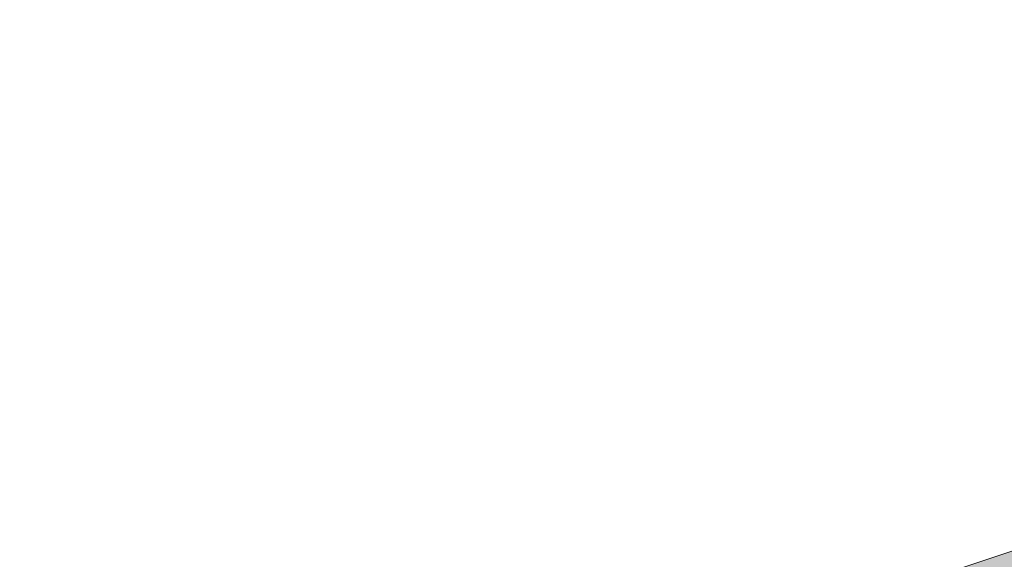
# Model space of a CAD drawing. Header units: metres. Extents: x 190798 to 192239, y 307689 to 310000.
# Tile 27 of 107: x 191159 to 191208, y 309499 to 309526. Entities that reach past the tile are written whole.
import ezdxf

# ---------------------------------------------------------------- set-up
doc = ezdxf.new("R2010")
doc.units = ezdxf.units.M
doc.layers.add('B-WE-OG-INFO_EIS VOORZORGSMAATREGEL_ENEXIS NETBEHEER BV-GV', color=7, linetype='Continuous', lineweight=18, true_color=0xfa194b)
doc.layers.add('B-WE-OG-INFO_EIS VOORZORGSMAATREGEL_ENEXIS NETBEHEER BV-V', color=7, linetype='Continuous', lineweight=18, true_color=0xfa194b, transparency=0.8)

msp = doc.modelspace()

# ---------------------------------------------------------------- hatches: boundary and pattern name
at = {"layer": 'B-WE-OG-INFO_EIS VOORZORGSMAATREGEL_ENEXIS NETBEHEER BV-V'}
msp.add_hatch(color=256, dxfattribs=at).paths.add_polyline_path([(191175.538, 309414.261), (191145.024, 309434.561), (191100.049, 309525.636), (191104.155, 309527.635), (191115.358, 309526.7), (191129.667, 309520.958), (191140.014, 309512.607), (191160.996, 309484.121), (191286.375, 309526.029), (191474.941, 309572.474), (191529.243, 309514.435), (191304.975, 309458.542)])

# ---------------------------------------------------------------- linework, layer by layer
at = {"layer": 'B-WE-OG-INFO_EIS VOORZORGSMAATREGEL_ENEXIS NETBEHEER BV-GV', "flags": 128}
msp.add_lwpolyline([(191175.538, 309414.261), (191145.024, 309434.561), (191100.049, 309525.636), (191104.155, 309527.635), (191115.358, 309526.7), (191129.667, 309520.958), (191140.014, 309512.607), (191160.996, 309484.121), (191286.375, 309526.029), (191474.941, 309572.474), (191529.243, 309514.435), (191304.975, 309458.542)], close=True, dxfattribs=at)

doc.saveas('drawing.dxf')
